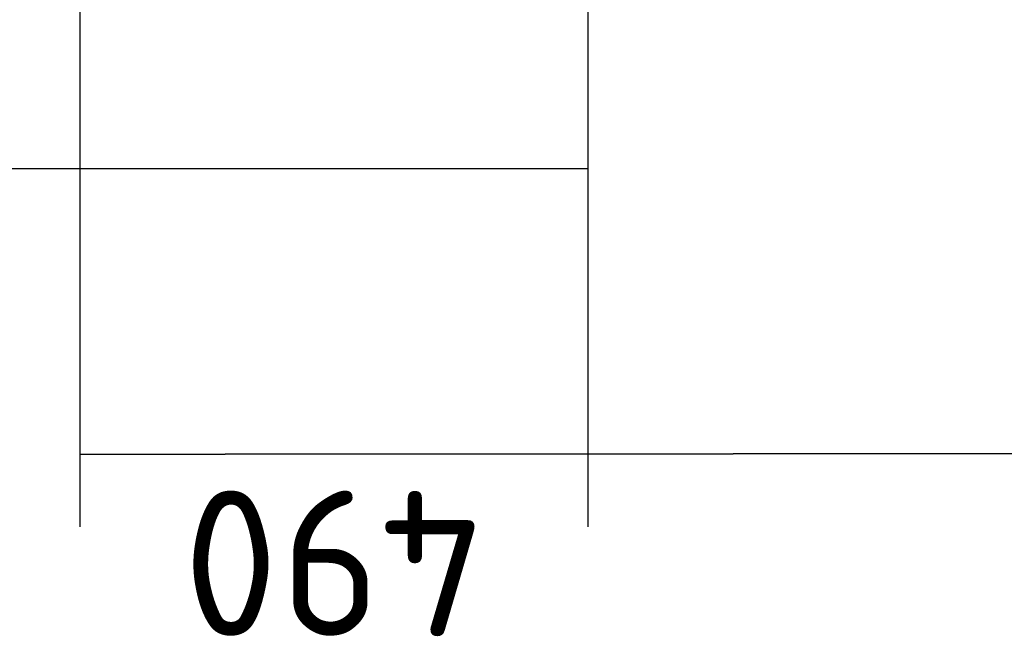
# Model space of a CAD drawing. Header units: centimetres. Extents: x 0 to 55409, y -2708 to 14680.
# Tile 79 of 215: x 36097 to 36192, y 6036 to 6095. Entities that reach past the tile are written whole.
import ezdxf

# ---------------------------------------------------------------- set-up
doc = ezdxf.new("R2010")
doc.units = ezdxf.units.CM
doc.header["$LTSCALE"] = 0.01
doc.layers.add('A_Ściany istniejące', color=9, linetype='Continuous')
doc.styles.add('SEACAD_Solid_Edge_ISO', font='seiso.ttf')
doc.dimstyles.new('ISO_(mm)', dxfattribs={"dimtxt": 140, "dimasz": 140, "dimexe": 70, "dimexo": 0, "dimgap": 35, "dimtad": 1, "dimtxsty": 'SEACAD_Solid_Edge_ISO', "dimblk1": '_SE_FILLED', "dimblk2": '_SE_FILLED', "dimsah": 1, "dimcen": 70, "dimadec": 0, "dimazin": 0, "dimtfac": 0.5, "dimtmove": 0, "dimatfit": 3, "dimfxl": 1, "dimarcsym": 0})

# ---------------------------------------------------------------- blocks, each defined once
blk = doc.blocks.new('_SE_FILLED')
at = {"color": 0}
blk.add_line((0, 0), (-1, 0), dxfattribs=at)
blk.add_solid([(0, 0), (-1, -0.1665), (-1, 0.1665), (0, 0)], dxfattribs=at)
blk = doc.blocks.new('*D179')
at = {"color": 0, "linetype": 'Continuous', "lineweight": -2}
for p, q in [((-199.7, 3250), (-544.81, 3250)), ((-474.81, 140), (-474.81, 3110)), ((98.3, 0), (-544.81, 0))]:
    blk.add_line(p, q, dxfattribs=at)
at = {"color": 0, "lineweight": -2, "xscale": 140, "yscale": 140, "zscale": 140}
for p, rotation in [((-474.81, 3250), 90), ((-474.81, 0), 270)]:
    blk.add_blockref('_SE_FILLED', p, dxfattribs=dict(at, rotation=rotation))
at = {"color": 0, "lineweight": -3, "insert": (-579.81, 1625), "char_height": 140, "attachment_point": 5, "rotation": 90, "style": 'SEACAD_Solid_Edge_ISO'}
blk.add_mtext('\\A1;3250', dxfattribs=at)
blk = doc.blocks.new('*D180')
at = {"color": 0, "linetype": 'Continuous', "lineweight": -2}
for p, q in [((0.3, 3740), (-545.13, 3740)), ((-475.13, 3390), (-475.13, 3600)), ((0.3, 3250), (-545.13, 3250))]:
    blk.add_line(p, q, dxfattribs=at)
at = {"color": 0, "lineweight": -2, "xscale": 140, "yscale": 140, "zscale": 140}
for p, rotation in [((-475.13, 3740), 90), ((-475.13, 3250), 270)]:
    blk.add_blockref('_SE_FILLED', p, dxfattribs=dict(at, rotation=rotation))
at = {"color": 0, "lineweight": -3, "insert": (-580.13, 3495), "char_height": 140, "attachment_point": 5, "rotation": 90, "style": 'SEACAD_Solid_Edge_ISO'}
blk.add_mtext('\\A1;490', dxfattribs=at)
blk = doc.blocks.new('A$7E8719B1A182C3')
at = {"color": 7, "linetype": 'Continuous', "lineweight": -3}
for p, q in [((-199.7, 3250), (-199.7, 3940)), ((0.3, 3250), (-199.7, 3250))]:
    blk.add_line(p, q, dxfattribs=at)
for base, p1, p2, picture, middle, dimtype in [((-475.126, 3740), (0.3, 3250), (0.3, 3740), '*D180', (-475.126, 3495), 161), ((-474.806, 3250), (98.3, 0), (-199.7, 3250), '*D179', (-474.806, 1625), 160)]:
    dim = blk.add_linear_dim(base=base, p1=p1, p2=p2, angle=90, text='\\A1;<>', dimstyle='ISO_(mm)', dxfattribs=at)
    dim.commit()
    dim.dimension.update_dxf_attribs({"geometry": picture, "text_midpoint": middle, "dimtype": dimtype})

msp = doc.modelspace()

# ---------------------------------------------------------------- block references
at = {"layer": 'A_Ściany istniejące', "xscale": 0.1, "yscale": 0.1, "zscale": 0.1, "rotation": 90}
msp.add_blockref('A$7E8719B1A182C3', (36476.674, 6100.762), dxfattribs=at)

doc.saveas('drawing.dxf')
